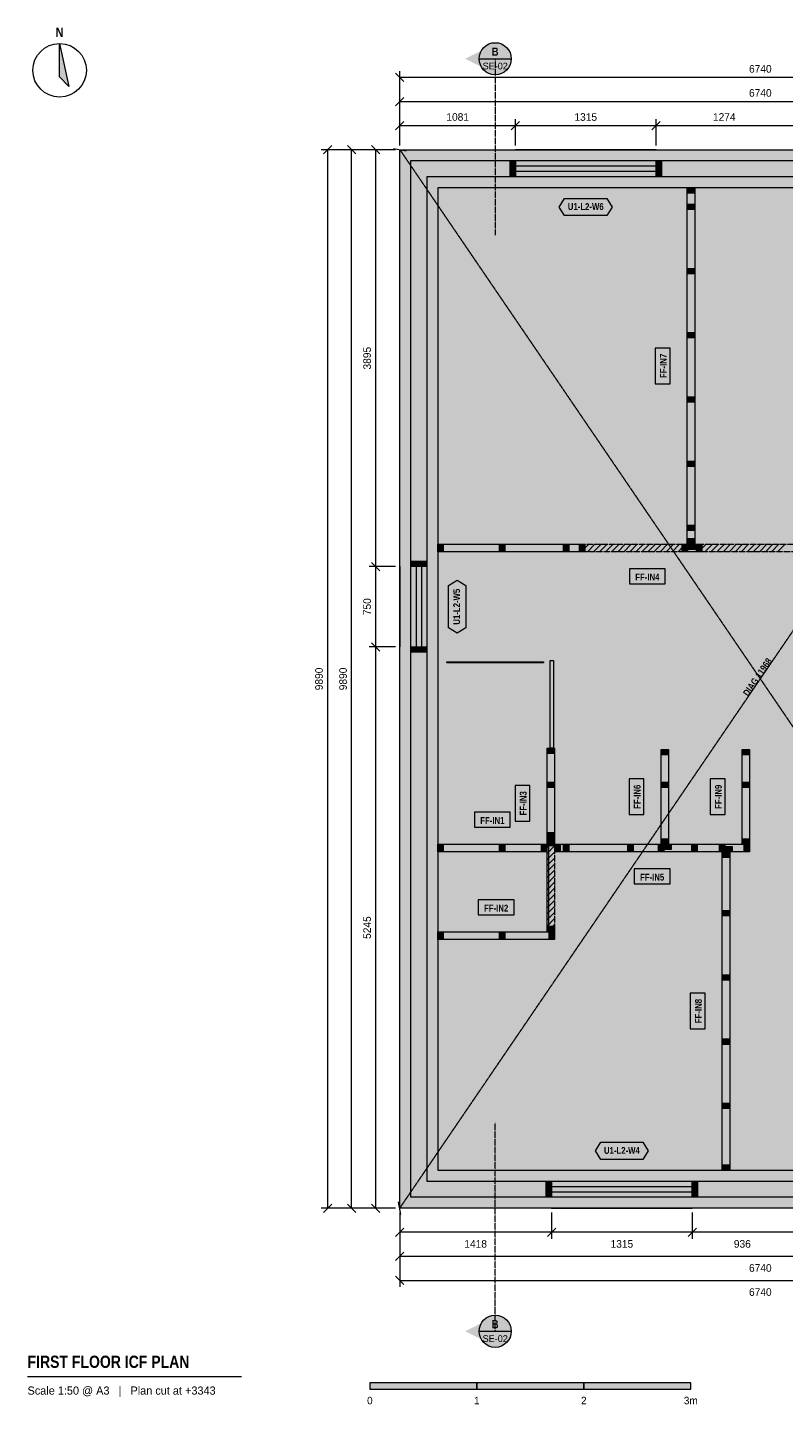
# Model space of a CAD drawing. Header units: millimetres. Extents: x -3480 to 10370, y -1834 to 11182.
# Tile 1 of 2: x -3480 to 3586, y -1834 to 11031. Entities that reach past the tile are written whole.
import ezdxf
from ezdxf.enums import TextEntityAlignment as Align

# ---------------------------------------------------------------- set-up
doc = ezdxf.new("R2010")
doc.units = ezdxf.units.MM
doc.linetypes.add('DASHED', pattern=[1.524, 1.27, -0.254])
for name, color, linetype in [('FILL-C_B2B2B5', 7, 'Continuous'), ('FILL-EPS', 7, 'Continuous'), ('FILL-INK', 7, 'Continuous'), ('FILL-RED', 7, 'Continuous'), ('FILL-TEAL_DK', 7, 'Continuous'), ('FILL-TIMBER', 7, 'Continuous'), ('FILL-WHITE', 7, 'Continuous'), ('LINE-C_85297A', 7, 'Continuous'), ('LINE-C_85297A-DASH', 7, 'DASHED'), ('LINE-INK', 7, 'Continuous'), ('LINE-INK-DASH', 7, 'DASHED'), ('LINE-RED', 7, 'Continuous'), ('LINE-RED-DASH', 7, 'DASHED'), ('LINE-STEEL_GREY', 7, 'Continuous'), ('LINE-STEEL_GREY-DASH', 7, 'DASHED'), ('LINE-TEAL_DK', 7, 'Continuous'), ('LINE-TIMBER_DK', 7, 'Continuous'), ('TEXT-C_85297A', 7, 'Continuous'), ('TEXT-INK', 7, 'Continuous'), ('TEXT-RED', 7, 'Continuous'), ('TEXT-STEEL_GREY', 7, 'Continuous'), ('TEXT-TEAL_DK', 7, 'Continuous')]:
    doc.layers.add(name, color=color, linetype=linetype)
doc.styles.add('OpenSansCondensed-Bold', font='OpenSansCondensed-Bold.ttf')

msp = doc.modelspace()

# ---------------------------------------------------------------- hatches: boundary and pattern name
at = {"layer": 'FILL-C_B2B2B5', "true_color": 0xb2b2b5}
h = msp.add_hatch(color=256, dxfattribs=at)
h.dxf.hatch_style = 1
h.paths.add_polyline_path([(102, 9788), (6638, 9788), (6638, 102), (102, 102)])
h.paths.add_polyline_path([(6486, 254), (6486, 9636), (254, 9636), (254, 254)], flags=0)
at = {"layer": 'FILL-EPS', "true_color": 0xccffff}
h = msp.add_hatch(color=256, dxfattribs=at)
h.dxf.hatch_style = 1
h.paths.add_polyline_path([(0, 9890), (6740, 9890), (6740, 0), (0, 0)])
h.paths.add_polyline_path([(102, 102), (6638, 102), (6638, 9788), (102, 9788)], flags=0)
h = msp.add_hatch(color=256, dxfattribs=at)
h.dxf.hatch_style = 1
h.paths.add_polyline_path([(254, 254), (254, 9636), (6486, 9636), (6486, 254)])
h.paths.add_polyline_path([(6384, 356), (6384, 9534), (356, 9534), (356, 356)], flags=0)
at = {"layer": 'FILL-INK', "true_color": 0x14141a}
h = msp.add_hatch(color=256, dxfattribs=at)
h.dxf.hatch_style = 1
h.paths.add_polyline_path([(-3180, 10882), (-3093, 10482), (-3180, 10570)])
h = msp.add_hatch(color=256, dxfattribs=at)
h.dxf.hatch_style = 1
h.paths.add_polyline_path([(-280, -1692), (720, -1692), (720, -1632), (-280, -1632)])
h = msp.add_hatch(color=256, dxfattribs=at)
h.dxf.hatch_style = 1
h.paths.add_polyline_path([(1720, -1692), (2720, -1692), (2720, -1632), (1720, -1632)])
at = {"layer": 'FILL-RED', "true_color": 0xb81a1f}
h = msp.add_hatch(color=256, dxfattribs=at)
h.dxf.hatch_style = 1
h.paths.add_polyline_path([(612, 10740), (892, 10597), (892, 10882)])
h = msp.add_hatch(color=256, dxfattribs=at)
h.dxf.hatch_style = 1
h.paths.add_polyline_path([(612, -1150), (892, -1292), (892, -1007)])
at = {"layer": 'FILL-TEAL_DK', "true_color": 0x006b5c}
h = msp.add_hatch(color=256, dxfattribs=at)
h.dxf.hatch_style = 1
h.paths.add_polyline_path([(1031, 9788), (1081, 9788), (1081, 9636), (1031, 9636)])
h = msp.add_hatch(color=256, dxfattribs=at)
h.dxf.hatch_style = 1
h.paths.add_polyline_path([(2396, 9788), (2446, 9788), (2446, 9636), (2396, 9636)])
h = msp.add_hatch(color=256, dxfattribs=at)
h.dxf.hatch_style = 1
h.paths.add_polyline_path([(102, 6045), (254, 6045), (254, 5995), (102, 5995)])
h = msp.add_hatch(color=256, dxfattribs=at)
h.dxf.hatch_style = 1
h.paths.add_polyline_path([(102, 5245), (254, 5245), (254, 5195), (102, 5195)])
h = msp.add_hatch(color=256, dxfattribs=at)
h.dxf.hatch_style = 1
h.paths.add_polyline_path([(1369, 102), (1369, 102), (1369, 254), (1369, 254), (1369, 254), (1369, 254), (1418, 254), (1418, 254), (1418, 254), (1418, 254), (1418, 102), (1418, 102), (1418, 102), (1418, 102), (1369, 102), (1369, 102)])
h = msp.add_hatch(color=256, dxfattribs=at)
h.dxf.hatch_style = 1
h.paths.add_polyline_path([(2734, 254), (2784, 254), (2784, 102), (2734, 102)])
at = {"layer": 'FILL-TIMBER', "true_color": 0xeddbb8}
h = msp.add_hatch(color=256, dxfattribs=at)
h.dxf.hatch_style = 1
h.paths.add_polyline_path([(2757, 9534), (2757, 9499), (2757, 9484), (2736, 9484), (2686, 9484), (2686, 9519), (2686, 9534), (2707, 9534)])
h = msp.add_hatch(color=256, dxfattribs=at)
h.dxf.hatch_style = 1
h.paths.add_polyline_path([(2757, 9381), (2757, 9345), (2757, 9331), (2736, 9331), (2686, 9331), (2686, 9366), (2686, 9381), (2707, 9381)])
h = msp.add_hatch(color=256, dxfattribs=at)
h.dxf.hatch_style = 1
h.paths.add_polyline_path([(2757, 8781), (2757, 8745), (2757, 8731), (2736, 8731), (2686, 8731), (2686, 8766), (2686, 8781), (2707, 8781)])
h = msp.add_hatch(color=256, dxfattribs=at)
h.dxf.hatch_style = 1
h.paths.add_polyline_path([(2757, 8181), (2757, 8145), (2757, 8131), (2736, 8131), (2686, 8131), (2686, 8166), (2686, 8181), (2707, 8181)])
h = msp.add_hatch(color=256, dxfattribs=at)
h.dxf.hatch_style = 1
h.paths.add_polyline_path([(2757, 7581), (2757, 7545), (2757, 7531), (2736, 7531), (2686, 7531), (2686, 7566), (2686, 7581), (2707, 7581)])
h = msp.add_hatch(color=256, dxfattribs=at)
h.dxf.hatch_style = 1
h.paths.add_polyline_path([(2757, 6981), (2757, 6945), (2757, 6931), (2736, 6931), (2686, 6931), (2686, 6966), (2686, 6981), (2707, 6981)])
h = msp.add_hatch(color=256, dxfattribs=at)
h.dxf.hatch_style = 1
h.paths.add_polyline_path([(2757, 6381), (2757, 6345), (2757, 6331), (2736, 6331), (2686, 6331), (2686, 6366), (2686, 6381), (2707, 6381)])
h = msp.add_hatch(color=256, dxfattribs=at)
h.dxf.hatch_style = 1
h.paths.add_polyline_path([(406, 6134), (371, 6134), (356, 6134), (356, 6155), (356, 6204), (391, 6204), (406, 6204), (406, 6184)])
h = msp.add_hatch(color=256, dxfattribs=at)
h.dxf.hatch_style = 1
h.paths.add_polyline_path([(981, 6134), (945, 6134), (931, 6134), (931, 6155), (931, 6204), (966, 6204), (981, 6204), (981, 6184)])
h = msp.add_hatch(color=256, dxfattribs=at)
h.dxf.hatch_style = 1
h.paths.add_polyline_path([(1581, 6134), (1545, 6134), (1531, 6134), (1531, 6155), (1531, 6204), (1566, 6204), (1581, 6204), (1581, 6184)])
h = msp.add_hatch(color=256, dxfattribs=at)
h.dxf.hatch_style = 1
h.paths.add_polyline_path([(1730, 6134), (1695, 6134), (1680, 6134), (1680, 6155), (1680, 6204), (1715, 6204), (1730, 6204), (1730, 6184)])
h = msp.add_hatch(color=256, dxfattribs=at)
h.dxf.hatch_style = 1
h.paths.add_polyline_path([(2690, 6134), (2655, 6134), (2640, 6134), (2640, 6155), (2640, 6204), (2675, 6204), (2690, 6204), (2690, 6184)])
h = msp.add_hatch(color=256, dxfattribs=at)
h.dxf.hatch_style = 1
h.paths.add_polyline_path([(2757, 6256), (2757, 6221), (2757, 6206), (2736, 6206), (2686, 6206), (2686, 6242), (2686, 6256), (2707, 6256)])
h = msp.add_hatch(color=256, dxfattribs=at)
h.dxf.hatch_style = 1
h.paths.add_polyline_path([(2760, 6154), (2710, 6154), (2690, 6154), (2690, 6169), (2690, 6204), (2740, 6204), (2760, 6204), (2760, 6190)])
h = msp.add_hatch(color=256, dxfattribs=at)
h.dxf.hatch_style = 1
h.paths.add_polyline_path([(2824, 6134), (2788, 6134), (2774, 6134), (2774, 6155), (2774, 6204), (2809, 6204), (2824, 6204), (2824, 6184)])
h = msp.add_hatch(color=256, dxfattribs=at)
h.dxf.hatch_style = 1
h.paths.add_polyline_path([(1446, 4297), (1446, 4262), (1446, 4248), (1426, 4248), (1376, 4248), (1376, 4283), (1376, 4297), (1396, 4297)])
h = msp.add_hatch(color=256, dxfattribs=at)
h.dxf.hatch_style = 1
h.paths.add_polyline_path([(2512, 4285), (2512, 4250), (2512, 4235), (2492, 4235), (2442, 4235), (2442, 4270), (2442, 4285), (2462, 4285)])
h = msp.add_hatch(color=256, dxfattribs=at)
h.dxf.hatch_style = 1
h.paths.add_polyline_path([(3270, 4285), (3270, 4250), (3270, 4235), (3250, 4235), (3201, 4235), (3201, 4270), (3201, 4285), (3221, 4285)])
h = msp.add_hatch(color=256, dxfattribs=at)
h.dxf.hatch_style = 1
h.paths.add_polyline_path([(1446, 3981), (1446, 3945), (1446, 3931), (1426, 3931), (1376, 3931), (1376, 3966), (1376, 3981), (1396, 3981)])
h = msp.add_hatch(color=256, dxfattribs=at)
h.dxf.hatch_style = 1
h.paths.add_polyline_path([(2512, 3981), (2512, 3945), (2512, 3931), (2492, 3931), (2442, 3931), (2442, 3966), (2442, 3981), (2462, 3981)])
h = msp.add_hatch(color=256, dxfattribs=at)
h.dxf.hatch_style = 1
h.paths.add_polyline_path([(3270, 3981), (3270, 3945), (3270, 3931), (3250, 3931), (3201, 3931), (3201, 3966), (3201, 3981), (3221, 3981)])
h = msp.add_hatch(color=256, dxfattribs=at)
h.dxf.hatch_style = 1
h.paths.add_polyline_path([(1426, 3510), (1426, 3460), (1426, 3440), (1411, 3440), (1376, 3440), (1376, 3489), (1376, 3510), (1391, 3510)])
h = msp.add_hatch(color=256, dxfattribs=at)
h.dxf.hatch_style = 1
h.paths.add_polyline_path([(1446, 3510), (1446, 3460), (1446, 3440), (1431, 3440), (1396, 3440), (1396, 3489), (1396, 3510), (1411, 3510)])
h = msp.add_hatch(color=256, dxfattribs=at)
h.dxf.hatch_style = 1
h.paths.add_polyline_path([(406, 3330), (357, 3330), (356, 3330), (356, 3331), (356, 3401), (405, 3401), (406, 3401), (406, 3400)])
h = msp.add_hatch(color=256, dxfattribs=at)
h.dxf.hatch_style = 1
h.paths.add_polyline_path([(981, 3330), (931, 3330), (931, 3330), (931, 3331), (931, 3401), (980, 3401), (981, 3401), (981, 3400)])
h = msp.add_hatch(color=256, dxfattribs=at)
h.dxf.hatch_style = 1
h.paths.add_polyline_path([(1374, 3330), (1325, 3330), (1324, 3330), (1324, 3331), (1324, 3401), (1373, 3401), (1374, 3401), (1374, 3400)])
h = msp.add_hatch(color=256, dxfattribs=at)
h.dxf.hatch_style = 1
h.paths.add_polyline_path([(1446, 3440), (1446, 3404), (1446, 3390), (1426, 3390), (1376, 3390), (1376, 3425), (1376, 3440), (1396, 3440)])
h = msp.add_hatch(color=256, dxfattribs=at)
h.dxf.hatch_style = 1
h.paths.add_polyline_path([(1498, 3330), (1463, 3330), (1448, 3330), (1448, 3351), (1448, 3401), (1483, 3401), (1498, 3401), (1498, 3380)])
h = msp.add_hatch(color=256, dxfattribs=at)
h.dxf.hatch_style = 1
h.paths.add_polyline_path([(1581, 3330), (1545, 3330), (1531, 3330), (1531, 3351), (1531, 3401), (1566, 3401), (1581, 3401), (1581, 3380)])
h = msp.add_hatch(color=256, dxfattribs=at)
h.dxf.hatch_style = 1
h.paths.add_polyline_path([(2181, 3330), (2145, 3330), (2131, 3330), (2131, 3351), (2131, 3401), (2166, 3401), (2181, 3401), (2181, 3380)])
h = msp.add_hatch(color=256, dxfattribs=at)
h.dxf.hatch_style = 1
h.paths.add_polyline_path([(2467, 3330), (2432, 3330), (2417, 3330), (2417, 3351), (2417, 3401), (2452, 3401), (2467, 3401), (2467, 3380)])
h = msp.add_hatch(color=256, dxfattribs=at)
h.dxf.hatch_style = 1
h.paths.add_polyline_path([(2512, 3452), (2512, 3417), (2512, 3402), (2492, 3402), (2442, 3402), (2442, 3438), (2442, 3452), (2462, 3452)])
h = msp.add_hatch(color=256, dxfattribs=at)
h.dxf.hatch_style = 1
h.paths.add_polyline_path([(2537, 3351), (2487, 3351), (2467, 3351), (2467, 3365), (2467, 3401), (2517, 3401), (2537, 3401), (2537, 3386)])
h = msp.add_hatch(color=256, dxfattribs=at)
h.dxf.hatch_style = 1
h.paths.add_polyline_path([(2781, 3330), (2745, 3330), (2731, 3330), (2731, 3351), (2731, 3401), (2766, 3401), (2781, 3401), (2781, 3380)])
h = msp.add_hatch(color=256, dxfattribs=at)
h.dxf.hatch_style = 1
h.paths.add_polyline_path([(3038, 3330), (3003, 3330), (2988, 3330), (2988, 3351), (2988, 3401), (3024, 3401), (3038, 3401), (3038, 3380)])
h = msp.add_hatch(color=256, dxfattribs=at)
h.dxf.hatch_style = 1
h.paths.add_polyline_path([(3108, 3330), (3059, 3330), (3038, 3330), (3038, 3345), (3038, 3380), (3088, 3380), (3108, 3380), (3108, 3366)])
h = msp.add_hatch(color=256, dxfattribs=at)
h.dxf.hatch_style = 1
h.paths.add_polyline_path([(3270, 3452), (3270, 3417), (3270, 3402), (3250, 3402), (3201, 3402), (3201, 3438), (3201, 3452), (3221, 3452)])
h = msp.add_hatch(color=256, dxfattribs=at)
h.dxf.hatch_style = 1
h.paths.add_polyline_path([(3270, 3330), (3235, 3330), (3220, 3330), (3220, 3351), (3220, 3401), (3256, 3401), (3270, 3401), (3270, 3380)])
h = msp.add_hatch(color=256, dxfattribs=at)
h.dxf.hatch_style = 1
h.paths.add_polyline_path([(3084, 3328), (3084, 3293), (3084, 3278), (3063, 3278), (3014, 3278), (3014, 3314), (3014, 3328), (3034, 3328)])
h = msp.add_hatch(color=256, dxfattribs=at)
h.dxf.hatch_style = 1
h.paths.add_polyline_path([(3084, 2781), (3084, 2745), (3084, 2731), (3063, 2731), (3014, 2731), (3014, 2766), (3014, 2781), (3034, 2781)])
h = msp.add_hatch(color=256, dxfattribs=at)
h.dxf.hatch_style = 1
h.paths.add_polyline_path([(406, 2511), (371, 2511), (356, 2511), (356, 2532), (356, 2581), (391, 2581), (406, 2581), (406, 2561)])
h = msp.add_hatch(color=256, dxfattribs=at)
h.dxf.hatch_style = 1
h.paths.add_polyline_path([(981, 2511), (945, 2511), (931, 2511), (931, 2532), (931, 2581), (966, 2581), (981, 2581), (981, 2561)])
h = msp.add_hatch(color=256, dxfattribs=at)
h.dxf.hatch_style = 1
h.paths.add_polyline_path([(1446, 2632), (1446, 2598), (1446, 2584), (1426, 2584), (1376, 2584), (1376, 2617), (1376, 2632), (1396, 2632)])
h = msp.add_hatch(color=256, dxfattribs=at)
h.dxf.hatch_style = 1
h.paths.add_polyline_path([(1446, 2511), (1411, 2511), (1396, 2511), (1396, 2532), (1396, 2581), (1431, 2581), (1446, 2581), (1446, 2561)])
h = msp.add_hatch(color=256, dxfattribs=at)
h.dxf.hatch_style = 1
h.paths.add_polyline_path([(3084, 2181), (3084, 2145), (3084, 2131), (3063, 2131), (3014, 2131), (3014, 2166), (3014, 2181), (3034, 2181)])
h = msp.add_hatch(color=256, dxfattribs=at)
h.dxf.hatch_style = 1
h.paths.add_polyline_path([(3084, 1581), (3084, 1545), (3084, 1531), (3063, 1531), (3014, 1531), (3014, 1566), (3014, 1581), (3034, 1581)])
h = msp.add_hatch(color=256, dxfattribs=at)
h.dxf.hatch_style = 1
h.paths.add_polyline_path([(3084, 981), (3084, 945), (3084, 931), (3063, 931), (3014, 931), (3014, 966), (3014, 981), (3034, 981)])
h = msp.add_hatch(color=256, dxfattribs=at)
h.dxf.hatch_style = 1
h.paths.add_polyline_path([(3084, 406), (3084, 371), (3084, 356), (3063, 356), (3014, 356), (3014, 391), (3014, 406), (3034, 406)])
at = {"layer": 'FILL-WHITE', "true_color": 0xffffff}
h = msp.add_hatch(color=256, dxfattribs=at)
h.dxf.hatch_style = 1
h.paths.add_polyline_path([(1042, 10740), (1037, 10779), (1022, 10815), (998, 10846), (967, 10870), (931, 10885), (892, 10890), (853, 10885), (817, 10870), (786, 10846), (762, 10815), (747, 10779), (742, 10740), (747, 10701), (762, 10665), (786, 10634), (817, 10610), (853, 10595), (892, 10590), (931, 10595), (967, 10610), (998, 10634), (1022, 10665), (1037, 10701)])
at = {"layer": 'FILL-WHITE', "true_color": 0xfaf5e8}
h = msp.add_hatch(color=256, dxfattribs=at)
h.dxf.hatch_style = 1
h.paths.add_polyline_path([(2736, 6206), (2686, 6206), (2686, 6242), (2686, 6256), (2686, 6331), (2686, 6366), (2686, 6381), (2686, 6931), (2686, 6966), (2686, 6981), (2686, 7531), (2686, 7566), (2686, 7581), (2686, 8131), (2686, 8166), (2686, 8181), (2686, 8731), (2686, 8766), (2686, 8781), (2686, 9331), (2686, 9366), (2686, 9381), (2686, 9484), (2686, 9519), (2686, 9534), (2707, 9534), (2757, 9534), (2757, 9499), (2757, 9484), (2757, 9381), (2757, 9345), (2757, 9331), (2757, 8781), (2757, 8745), (2757, 8731), (2757, 8181), (2757, 8145), (2757, 8131), (2757, 7581), (2757, 7545), (2757, 7531), (2757, 6981), (2757, 6945), (2757, 6931), (2757, 6381), (2757, 6345), (2757, 6331), (2757, 6256), (2757, 6221), (2757, 6206)])
at = {"layer": 'FILL-WHITE', "true_color": 0xffffff}
h = msp.add_hatch(color=256, dxfattribs=at)
h.dxf.hatch_style = 1
h.paths.add_polyline_path([(1491, 9354), (1541, 9434), (1936, 9434), (1986, 9354), (1936, 9274), (1541, 9274)])
h = msp.add_hatch(color=256, dxfattribs=at)
h.dxf.hatch_style = 1
h.paths.add_polyline_path([(2526, 7703), (2526, 8037), (2387, 8037), (2387, 7703)])
at = {"layer": 'FILL-WHITE', "true_color": 0xfaf5e8}
h = msp.add_hatch(color=256, dxfattribs=at)
h.dxf.hatch_style = 1
h.paths.add_polyline_path([(356, 6134), (356, 6155), (356, 6204), (356, 6204), (391, 6204), (406, 6204), (931, 6204), (966, 6204), (981, 6204), (1531, 6204), (1566, 6204), (1581, 6204), (1680, 6204), (1715, 6204), (1730, 6204), (1730, 6204), (1730, 6184), (1730, 6134), (1730, 6134), (1695, 6134), (1680, 6134), (1581, 6134), (1545, 6134), (1531, 6134), (981, 6134), (945, 6134), (931, 6134), (406, 6134), (371, 6134), (356, 6134)])
at = {"layer": 'FILL-WHITE', "true_color": 0xffffff}
h = msp.add_hatch(color=256, dxfattribs=at)
h.dxf.hatch_style = 1
h.paths.add_polyline_path([(1730, 6134), (1730, 6204), (2640, 6204), (2640, 6134)])
at = {"layer": 'FILL-WHITE', "true_color": 0xfaf5e8}
h = msp.add_hatch(color=256, dxfattribs=at)
h.dxf.hatch_style = 1
h.paths.add_polyline_path([(2640, 6204), (2675, 6204), (2690, 6204), (2740, 6204), (2760, 6204), (2774, 6204), (2809, 6204), (2824, 6204), (2824, 6184), (2824, 6134), (2788, 6134), (2774, 6134), (2690, 6134), (2655, 6134), (2640, 6134), (2640, 6155)])
at = {"layer": 'FILL-WHITE', "true_color": 0xffffff}
h = msp.add_hatch(color=256, dxfattribs=at)
h.dxf.hatch_style = 1
h.paths.add_polyline_path([(2824, 6134), (2824, 6204), (3742, 6204), (3742, 6134)])
h = msp.add_hatch(color=256, dxfattribs=at)
h.dxf.hatch_style = 1
h.paths.add_polyline_path([(2147, 5835), (2481, 5835), (2481, 5974), (2147, 5974)])
h = msp.add_hatch(color=256, dxfattribs=at)
h.dxf.hatch_style = 1
h.paths.add_polyline_path([(536, 5373), (456, 5423), (456, 5817), (536, 5867), (616, 5817), (616, 5423)])
h = msp.add_hatch(color=256, dxfattribs=at)
h.dxf.hatch_style = 1
h.paths.add_polyline_path([(3253, 4667), (3586, 5155), (3439, 5255), (3106, 4768)])
h = msp.add_hatch(color=256, dxfattribs=at)
h.dxf.hatch_style = 1
h.paths.add_polyline_path([(441, 5104), (441, 5104), (1344, 5104), (1344, 5095), (1344, 5095), (441, 5095)])
h = msp.add_hatch(color=256, dxfattribs=at)
h.dxf.hatch_style = 1
h.paths.add_polyline_path([(1406, 5116), (1438, 5116), (1438, 4297), (1406, 4297)])
at = {"layer": 'FILL-WHITE', "true_color": 0xfaf5e8}
h = msp.add_hatch(color=256, dxfattribs=at)
h.dxf.hatch_style = 1
h.paths.add_polyline_path([(1426, 3390), (1376, 3390), (1376, 3390), (1376, 3425), (1376, 3440), (1376, 3489), (1376, 3510), (1376, 3931), (1376, 3966), (1376, 3981), (1376, 4248), (1376, 4283), (1376, 4297), (1376, 4297), (1396, 4297), (1446, 4297), (1446, 4297), (1446, 4262), (1446, 4248), (1446, 3981), (1446, 3945), (1446, 3931), (1446, 3510), (1446, 3460), (1446, 3440), (1446, 3404), (1446, 3390), (1446, 3390)])
h = msp.add_hatch(color=256, dxfattribs=at)
h.dxf.hatch_style = 1
h.paths.add_polyline_path([(2512, 3402), (2512, 3402), (2512, 3402), (2512, 3402), (2492, 3402), (2442, 3402), (2442, 3402), (2442, 3402), (2442, 3402), (2442, 3438), (2442, 3452), (2442, 3931), (2442, 3966), (2442, 3981), (2442, 4235), (2442, 4270), (2442, 4285), (2442, 4285), (2442, 4285), (2462, 4285), (2512, 4285), (2512, 4285), (2512, 4285), (2512, 4250), (2512, 4235), (2512, 3981), (2512, 3945), (2512, 3931), (2512, 3452), (2512, 3417)])
h = msp.add_hatch(color=256, dxfattribs=at)
h.dxf.hatch_style = 1
h.paths.add_polyline_path([(3270, 3402), (3270, 3402), (3270, 3402), (3270, 3402), (3250, 3402), (3201, 3402), (3201, 3402), (3201, 3402), (3201, 3402), (3201, 3438), (3201, 3452), (3201, 3931), (3201, 3966), (3201, 3981), (3201, 4235), (3201, 4270), (3201, 4285), (3201, 4285), (3201, 4285), (3221, 4285), (3270, 4285), (3270, 4285), (3270, 4285), (3270, 4250), (3270, 4235), (3270, 3981), (3270, 3945), (3270, 3931), (3270, 3452), (3270, 3417)])
at = {"layer": 'FILL-WHITE', "true_color": 0xffffff}
h = msp.add_hatch(color=256, dxfattribs=at)
h.dxf.hatch_style = 1
h.paths.add_polyline_path([(2281, 3677), (2281, 4011), (2143, 4011), (2143, 3677)])
h = msp.add_hatch(color=256, dxfattribs=at)
h.dxf.hatch_style = 1
h.paths.add_polyline_path([(3040, 3677), (3040, 4011), (2901, 4011), (2901, 3677)])
h = msp.add_hatch(color=256, dxfattribs=at)
h.dxf.hatch_style = 1
h.paths.add_polyline_path([(1215, 3616), (1215, 3950), (1077, 3950), (1077, 3616)])
h = msp.add_hatch(color=256, dxfattribs=at)
h.dxf.hatch_style = 1
h.paths.add_polyline_path([(698, 3561), (1032, 3561), (1032, 3700), (698, 3700)])
at = {"layer": 'FILL-WHITE', "true_color": 0xfaf5e8}
h = msp.add_hatch(color=256, dxfattribs=at)
h.dxf.hatch_style = 1
h.paths.add_polyline_path([(356, 3330), (356, 3330), (356, 3331), (356, 3401), (356, 3401), (405, 3401), (406, 3401), (931, 3401), (980, 3401), (981, 3401), (1324, 3401), (1373, 3401), (1374, 3401), (1374, 3401), (1374, 3400), (1374, 3330), (1374, 3330), (1325, 3330), (1324, 3330), (981, 3330), (931, 3330), (931, 3330), (406, 3330), (357, 3330)])
at = {"layer": 'FILL-WHITE', "true_color": 0xffffff}
h = msp.add_hatch(color=256, dxfattribs=at)
h.dxf.hatch_style = 1
h.paths.add_polyline_path([(1376, 3412), (1391, 3412), (1391, 2581), (1391, 2581), (1376, 2581), (1376, 3412)])
h = msp.add_hatch(color=256, dxfattribs=at)
h.dxf.hatch_style = 1
h.paths.add_polyline_path([(1376, 2632), (1376, 3390), (1446, 3390), (1446, 2632)])
at = {"layer": 'FILL-WHITE', "true_color": 0xfaf5e8}
h = msp.add_hatch(color=256, dxfattribs=at)
h.dxf.hatch_style = 1
h.paths.add_polyline_path([(3003, 3330), (2988, 3330), (2781, 3330), (2745, 3330), (2731, 3330), (2467, 3330), (2432, 3330), (2417, 3330), (2181, 3330), (2145, 3330), (2131, 3330), (1581, 3330), (1545, 3330), (1531, 3330), (1498, 3330), (1463, 3330), (1448, 3330), (1448, 3351), (1448, 3401), (1483, 3401), (1498, 3401), (1531, 3401), (1566, 3401), (1581, 3401), (2131, 3401), (2166, 3401), (2181, 3401), (2417, 3401), (2452, 3401), (2467, 3401), (2517, 3401), (2537, 3401), (2731, 3401), (2766, 3401), (2781, 3401), (2988, 3401), (3024, 3401), (3038, 3401), (3220, 3401), (3256, 3401), (3270, 3401), (3270, 3380), (3270, 3330), (3235, 3330), (3220, 3330), (3108, 3330), (3059, 3330), (3038, 3330)])
h = msp.add_hatch(color=256, dxfattribs=at)
h.dxf.hatch_style = 1
h.paths.add_polyline_path([(3084, 356), (3084, 356), (3063, 356), (3014, 356), (3014, 356), (3014, 391), (3014, 406), (3014, 931), (3014, 966), (3014, 981), (3014, 1531), (3014, 1566), (3014, 1581), (3014, 2131), (3014, 2166), (3014, 2181), (3014, 2731), (3014, 2766), (3014, 2781), (3014, 3278), (3014, 3314), (3014, 3328), (3014, 3328), (3034, 3328), (3084, 3328), (3084, 3328), (3084, 3293), (3084, 3278), (3084, 2781), (3084, 2745), (3084, 2731), (3084, 2181), (3084, 2145), (3084, 2131), (3084, 1581), (3084, 1545), (3084, 1531), (3084, 981), (3084, 945), (3084, 931), (3084, 406), (3084, 371)])
at = {"layer": 'FILL-WHITE', "true_color": 0xffffff}
h = msp.add_hatch(color=256, dxfattribs=at)
h.dxf.hatch_style = 1
h.paths.add_polyline_path([(2192, 3031), (2526, 3031), (2526, 3170), (2192, 3170)])
h = msp.add_hatch(color=256, dxfattribs=at)
h.dxf.hatch_style = 1
h.paths.add_polyline_path([(734, 2742), (1068, 2742), (1068, 2881), (734, 2881)])
at = {"layer": 'FILL-WHITE', "true_color": 0xfaf5e8}
h = msp.add_hatch(color=256, dxfattribs=at)
h.dxf.hatch_style = 1
h.paths.add_polyline_path([(356, 2511), (356, 2511), (356, 2532), (356, 2581), (356, 2581), (391, 2581), (406, 2581), (931, 2581), (966, 2581), (981, 2581), (1396, 2581), (1431, 2581), (1446, 2581), (1446, 2581), (1446, 2561), (1446, 2511), (1446, 2511), (1411, 2511), (1396, 2511), (981, 2511), (945, 2511), (931, 2511), (406, 2511), (371, 2511)])
h = msp.add_hatch(color=256, dxfattribs=at)
h.dxf.hatch_style = 1
h.paths.add_polyline_path([(1396, 2632), (1446, 2632), (1446, 2598), (1446, 2584), (1426, 2584), (1376, 2584), (1376, 2617), (1376, 2632)])
at = {"layer": 'FILL-WHITE', "true_color": 0xffffff}
h = msp.add_hatch(color=256, dxfattribs=at)
h.dxf.hatch_style = 1
h.paths.add_polyline_path([(2853, 1675), (2853, 2009), (2714, 2009), (2714, 1675)])
h = msp.add_hatch(color=256, dxfattribs=at)
h.dxf.hatch_style = 1
h.paths.add_polyline_path([(1829, 536), (1879, 616), (2273, 616), (2323, 536), (2273, 456), (1879, 456)])
h = msp.add_hatch(color=256, dxfattribs=at)
h.dxf.hatch_style = 1
h.paths.add_polyline_path([(1042, -1150), (1037, -1111), (1022, -1075), (998, -1044), (967, -1020), (931, -1005), (892, -1000), (853, -1005), (817, -1020), (786, -1044), (762, -1075), (747, -1111), (742, -1150), (747, -1189), (762, -1225), (786, -1256), (817, -1280), (853, -1295), (892, -1300), (931, -1295), (967, -1280), (998, -1256), (1022, -1225), (1037, -1189)])
h = msp.add_hatch(color=256, dxfattribs=at)
h.dxf.hatch_style = 1
h.paths.add_polyline_path([(720, -1692), (1720, -1692), (1720, -1632), (720, -1632)])

# ---------------------------------------------------------------- linework, layer by layer
at = {"layer": 'LINE-C_85297A', "lineweight": 5}
for p, q in [((-59, 9901), (59, 9879)), ((11, -59), (-11, 59))]:
    msp.add_line(p, q, dxfattribs=at)
at = {"layer": 'LINE-C_85297A-DASH', "lineweight": 5}
for p, q in [((0, 0), (6740, 9890)), ((0, 9890), (6740, 0))]:
    msp.add_line(p, q, dxfattribs=at)
at = {"layer": 'LINE-INK', "lineweight": 5}
for p, q in [((39, 10526), (-39, 10604)), ((0, 9930), (0, 10625)), ((6740, 10565), (0, 10565)), ((-39, 10301), (39, 10379)), ((0, 9930), (0, 10400)), ((0, 10340), (6740, 10340)), ((0, 9930), (0, 10175)), ((1081, 9930), (1081, 10175)), ((2396, 9930), (2396, 10175)), ((-39, 10076), (39, 10154)), ((0, 10115), (6740, 10115)), ((1042, 10076), (1120, 10154)), ((2357, 10076), (2435, 10154)), ((-636, 9929), (-714, 9851)), ((-411, 9851), (-489, 9929)), ((-186, 9851), (-264, 9929)), ((-40, 9890), (-735, 9890)), ((-675, 9890), (-675, 0)), ((-40, 9890), (-510, 9890)), ((-450, 0), (-450, 9890)), ((-40, 9890), (-285, 9890)), ((-225, 0), (-225, 9890)), ((2396, 9890), (1081, 9890)), ((2396, 9737), (1081, 9737)), ((2396, 9687), (1081, 9687)), ((2396, 9534), (1081, 9534)), ((-40, 5995), (-285, 5995)), ((-186, 5956), (-264, 6034)), ((0, 5995), (0, 5245)), ((153, 5995), (153, 5245)), ((203, 5995), (203, 5245)), ((356, 5995), (356, 5245)), ((-186, 5206), (-264, 5284)), ((-40, 5245), (-285, 5245)), ((1418, 356), (2734, 356)), ((1418, 203), (2734, 203)), ((1418, 153), (2734, 153)), ((-636, 39), (-714, -39)), ((-411, -39), (-489, 39)), ((-186, -39), (-264, 39)), ((-40, 0), (-735, 0)), ((-40, 0), (-510, 0)), ((-40, 0), (-285, 0)), ((0, -40), (0, -285)), ((0, -40), (0, -510)), ((0, -40), (0, -735)), ((1418, 0), (2734, 0)), ((1418, -40), (1418, -285)), ((2734, -40), (2734, -285)), ((39, -186), (-39, -264)), ((6740, -225), (0, -225)), ((1457, -186), (1380, -264)), ((2772, -186), (2695, -264)), ((39, -411), (-39, -489)), ((6740, -450), (0, -450)), ((-39, -636), (39, -714)), ((0, -675), (6740, -675)), ((-3480, -1572), (-1480, -1572))]:
    msp.add_line(p, q, dxfattribs=at)
for points in [[(-3180, 10882), (-3093, 10482), (-3180, 10570)], [(0, 0), (0, 9890), (6740, 9890), (6740, 0)], [(356, 356), (6384, 356), (6384, 9534), (356, 9534)], [(2736, 6206), (2686, 6206), (2686, 6242), (2686, 6256), (2686, 6331), (2686, 6366), (2686, 6381), (2686, 6931), (2686, 6966), (2686, 6981), (2686, 7531), (2686, 7566), (2686, 7581), (2686, 8131), (2686, 8166), (2686, 8181), (2686, 8731), (2686, 8766), (2686, 8781), (2686, 9331), (2686, 9366), (2686, 9381), (2686, 9484), (2686, 9519), (2686, 9534), (2707, 9534), (2757, 9534), (2757, 9499), (2757, 9484), (2757, 9381), (2757, 9345), (2757, 9331), (2757, 8781), (2757, 8745), (2757, 8731), (2757, 8181), (2757, 8145), (2757, 8131), (2757, 7581), (2757, 7545), (2757, 7531), (2757, 6981), (2757, 6945), (2757, 6931), (2757, 6381), (2757, 6345), (2757, 6331), (2757, 6256), (2757, 6221), (2757, 6206)], [(2526, 7703), (2526, 8037), (2387, 8037), (2387, 7703)], [(356, 6134), (356, 6155), (356, 6204), (356, 6204), (391, 6204), (406, 6204), (931, 6204), (966, 6204), (981, 6204), (1531, 6204), (1566, 6204), (1581, 6204), (1680, 6204), (1715, 6204), (1730, 6204), (1730, 6204), (1730, 6184), (1730, 6134), (1730, 6134), (1695, 6134), (1680, 6134), (1581, 6134), (1545, 6134), (1531, 6134), (981, 6134), (945, 6134), (931, 6134), (406, 6134), (371, 6134), (356, 6134)], [(2640, 6204), (2675, 6204), (2690, 6204), (2740, 6204), (2760, 6204), (2774, 6204), (2809, 6204), (2824, 6204), (2824, 6184), (2824, 6134), (2788, 6134), (2774, 6134), (2690, 6134), (2655, 6134), (2640, 6134), (2640, 6155)], [(2147, 5835), (2481, 5835), (2481, 5974), (2147, 5974)], [(441, 5104), (441, 5104), (1344, 5104), (1344, 5095), (1344, 5095), (441, 5095)], [(1406, 5116), (1438, 5116), (1438, 4297), (1406, 4297)], [(1426, 3390), (1376, 3390), (1376, 3390), (1376, 3425), (1376, 3440), (1376, 3489), (1376, 3510), (1376, 3931), (1376, 3966), (1376, 3981), (1376, 4248), (1376, 4283), (1376, 4297), (1376, 4297), (1396, 4297), (1446, 4297), (1446, 4297), (1446, 4262), (1446, 4248), (1446, 3981), (1446, 3945), (1446, 3931), (1446, 3510), (1446, 3460), (1446, 3440), (1446, 3404), (1446, 3390), (1446, 3390)], [(2512, 3402), (2512, 3402), (2512, 3402), (2512, 3402), (2492, 3402), (2442, 3402), (2442, 3402), (2442, 3402), (2442, 3402), (2442, 3438), (2442, 3452), (2442, 3931), (2442, 3966), (2442, 3981), (2442, 4235), (2442, 4270), (2442, 4285), (2442, 4285), (2442, 4285), (2462, 4285), (2512, 4285), (2512, 4285), (2512, 4285), (2512, 4250), (2512, 4235), (2512, 3981), (2512, 3945), (2512, 3931), (2512, 3452), (2512, 3417)], [(3270, 3402), (3270, 3402), (3270, 3402), (3270, 3402), (3250, 3402), (3201, 3402), (3201, 3402), (3201, 3402), (3201, 3402), (3201, 3438), (3201, 3452), (3201, 3931), (3201, 3966), (3201, 3981), (3201, 4235), (3201, 4270), (3201, 4285), (3201, 4285), (3201, 4285), (3221, 4285), (3270, 4285), (3270, 4285), (3270, 4285), (3270, 4250), (3270, 4235), (3270, 3981), (3270, 3945), (3270, 3931), (3270, 3452), (3270, 3417)], [(2281, 3677), (2281, 4011), (2143, 4011), (2143, 3677)], [(3040, 3677), (3040, 4011), (2901, 4011), (2901, 3677)], [(1215, 3616), (1215, 3950), (1077, 3950), (1077, 3616)], [(698, 3561), (1032, 3561), (1032, 3700), (698, 3700)], [(356, 3330), (356, 3330), (356, 3331), (356, 3401), (356, 3401), (405, 3401), (406, 3401), (931, 3401), (980, 3401), (981, 3401), (1324, 3401), (1373, 3401), (1374, 3401), (1374, 3401), (1374, 3400), (1374, 3330), (1374, 3330), (1325, 3330), (1324, 3330), (981, 3330), (931, 3330), (931, 3330), (406, 3330), (357, 3330)], [(1376, 3412), (1391, 3412), (1391, 2581), (1391, 2581), (1376, 2581), (1376, 3412)], [(3003, 3330), (2988, 3330), (2781, 3330), (2745, 3330), (2731, 3330), (2467, 3330), (2432, 3330), (2417, 3330), (2181, 3330), (2145, 3330), (2131, 3330), (1581, 3330), (1545, 3330), (1531, 3330), (1498, 3330), (1463, 3330), (1448, 3330), (1448, 3351), (1448, 3401), (1483, 3401), (1498, 3401), (1531, 3401), (1566, 3401), (1581, 3401), (2131, 3401), (2166, 3401), (2181, 3401), (2417, 3401), (2452, 3401), (2467, 3401), (2517, 3401), (2537, 3401), (2731, 3401), (2766, 3401), (2781, 3401), (2988, 3401), (3024, 3401), (3038, 3401), (3220, 3401), (3256, 3401), (3270, 3401), (3270, 3380), (3270, 3330), (3235, 3330), (3220, 3330), (3108, 3330), (3059, 3330), (3038, 3330)], [(3084, 356), (3084, 356), (3063, 356), (3014, 356), (3014, 356), (3014, 391), (3014, 406), (3014, 931), (3014, 966), (3014, 981), (3014, 1531), (3014, 1566), (3014, 1581), (3014, 2131), (3014, 2166), (3014, 2181), (3014, 2731), (3014, 2766), (3014, 2781), (3014, 3278), (3014, 3314), (3014, 3328), (3014, 3328), (3034, 3328), (3084, 3328), (3084, 3328), (3084, 3293), (3084, 3278), (3084, 2781), (3084, 2745), (3084, 2731), (3084, 2181), (3084, 2145), (3084, 2131), (3084, 1581), (3084, 1545), (3084, 1531), (3084, 981), (3084, 945), (3084, 931), (3084, 406), (3084, 371)], [(2192, 3031), (2526, 3031), (2526, 3170), (2192, 3170)], [(734, 2742), (1068, 2742), (1068, 2881), (734, 2881)], [(356, 2511), (356, 2511), (356, 2532), (356, 2581), (356, 2581), (391, 2581), (406, 2581), (931, 2581), (966, 2581), (981, 2581), (1396, 2581), (1431, 2581), (1446, 2581), (1446, 2581), (1446, 2561), (1446, 2511), (1446, 2511), (1411, 2511), (1396, 2511), (981, 2511), (945, 2511), (931, 2511), (406, 2511), (371, 2511)], [(1396, 2632), (1446, 2632), (1446, 2598), (1446, 2584), (1426, 2584), (1376, 2584), (1376, 2617), (1376, 2632)], [(2853, 1675), (2853, 2009), (2714, 2009), (2714, 1675)], [(-280, -1692), (720, -1692), (720, -1632), (-280, -1632)], [(720, -1692), (1720, -1692), (1720, -1632), (720, -1632)], [(1720, -1692), (2720, -1692), (2720, -1632), (1720, -1632)]]:
    msp.add_lwpolyline(points, close=True, dxfattribs=at)
msp.add_circle((-3180, 10632), 250, dxfattribs=at)
at = {"layer": 'LINE-INK-DASH', "lineweight": 5}
for points in [[(1730, 6134), (1730, 6204), (2640, 6204), (2640, 6134)], [(2824, 6134), (2824, 6204), (3742, 6204), (3742, 6134)], [(1376, 2632), (1376, 3390), (1446, 3390), (1446, 2632)]]:
    msp.add_lwpolyline(points, close=True, dxfattribs=at)
at = {"layer": 'LINE-RED', "lineweight": 5}
for p, q in [((742, 10740), (1042, 10740)), ((742, -1150), (1042, -1150))]:
    msp.add_line(p, q, dxfattribs=at)
for centre in [(892, 10740), (892, -1150)]:
    msp.add_circle(centre, 150, dxfattribs=at)
at = {"layer": 'LINE-RED-DASH', "lineweight": 5}
for p, q in [((892, 10740), (892, 9090)), ((892, -1150), (892, 800))]:
    msp.add_line(p, q, dxfattribs=at)
at = {"layer": 'LINE-STEEL_GREY', "lineweight": 5}
for points in [[(102, 9788), (6638, 9788), (6638, 102), (102, 102)], [(6486, 254), (6486, 9636), (254, 9636), (254, 254)]]:
    msp.add_lwpolyline(points, close=True, dxfattribs=at)
at = {"layer": 'LINE-STEEL_GREY-DASH', "lineweight": 5}
for points in [[(0, 9890), (6740, 9890), (6740, 0), (0, 0)], [(6384, 9534), (356, 9534), (356, 356), (6384, 356)]]:
    msp.add_lwpolyline(points, close=True, dxfattribs=at)
at = {"layer": 'LINE-TEAL_DK', "lineweight": 5}
for points in [[(1031, 9788), (1081, 9788), (1081, 9636), (1031, 9636)], [(2396, 9788), (2446, 9788), (2446, 9636), (2396, 9636)], [(1491, 9354), (1541, 9434), (1936, 9434), (1986, 9354), (1936, 9274), (1541, 9274)], [(102, 6045), (254, 6045), (254, 5995), (102, 5995)], [(536, 5373), (456, 5423), (456, 5817), (536, 5867), (616, 5817), (616, 5423)], [(102, 5245), (254, 5245), (254, 5195), (102, 5195)], [(1829, 536), (1879, 616), (2273, 616), (2323, 536), (2273, 456), (1879, 456)], [(1369, 102), (1369, 102), (1369, 254), (1369, 254), (1369, 254), (1369, 254), (1418, 254), (1418, 254), (1418, 254), (1418, 254), (1418, 102), (1418, 102), (1418, 102), (1418, 102), (1369, 102), (1369, 102)], [(2734, 254), (2784, 254), (2784, 102), (2734, 102)]]:
    msp.add_lwpolyline(points, close=True, dxfattribs=at)
at = {"layer": 'LINE-TIMBER_DK', "lineweight": 5}
for p, q in [((1730, 6167), (1767, 6204)), ((1754, 6134), (1824, 6204)), ((1811, 6134), (1881, 6204)), ((1867, 6134), (1937, 6204)), ((1924, 6134), (1994, 6204)), ((1980, 6134), (2050, 6204)), ((2037, 6134), (2107, 6204)), ((2093, 6134), (2163, 6204)), ((2150, 6134), (2220, 6204)), ((2207, 6134), (2277, 6204)), ((2263, 6134), (2333, 6204)), ((2320, 6134), (2390, 6204)), ((2376, 6134), (2446, 6204)), ((2433, 6134), (2503, 6204)), ((2489, 6134), (2559, 6204)), ((2546, 6134), (2616, 6204)), ((2824, 6163), (2865, 6204)), ((2852, 6134), (2922, 6204)), ((2908, 6134), (2978, 6204)), ((2965, 6134), (3035, 6204)), ((3022, 6134), (3092, 6204)), ((3078, 6134), (3148, 6204)), ((3135, 6134), (3205, 6204)), ((3191, 6134), (3261, 6204)), ((3248, 6134), (3318, 6204)), ((3304, 6134), (3374, 6204)), ((3361, 6134), (3431, 6204)), ((3418, 6134), (3488, 6204)), ((3474, 6134), (3544, 6204)), ((3531, 6134), (3601, 6204)), ((2603, 6134), (2640, 6172)), ((1376, 3371), (1394, 3390)), ((1376, 3315), (1446, 3385)), ((1376, 3258), (1446, 3328)), ((1376, 3202), (1446, 3272)), ((1376, 3145), (1446, 3215)), ((1376, 3089), (1446, 3159)), ((1376, 3032), (1446, 3102)), ((1376, 2975), (1446, 3046)), ((1376, 2919), (1446, 2989)), ((1376, 2862), (1446, 2932)), ((1376, 2806), (1446, 2876)), ((1376, 2749), (1446, 2819)), ((1376, 2693), (1446, 2763)), ((1376, 2636), (1446, 2706)), ((1428, 2632), (1446, 2650))]:
    msp.add_line(p, q, dxfattribs=at)
for points in [[(2757, 9534), (2757, 9499), (2757, 9484), (2736, 9484), (2686, 9484), (2686, 9519), (2686, 9534), (2707, 9534)], [(2757, 9381), (2757, 9345), (2757, 9331), (2736, 9331), (2686, 9331), (2686, 9366), (2686, 9381), (2707, 9381)], [(2757, 8781), (2757, 8745), (2757, 8731), (2736, 8731), (2686, 8731), (2686, 8766), (2686, 8781), (2707, 8781)], [(2757, 8181), (2757, 8145), (2757, 8131), (2736, 8131), (2686, 8131), (2686, 8166), (2686, 8181), (2707, 8181)], [(2757, 7581), (2757, 7545), (2757, 7531), (2736, 7531), (2686, 7531), (2686, 7566), (2686, 7581), (2707, 7581)], [(2757, 6981), (2757, 6945), (2757, 6931), (2736, 6931), (2686, 6931), (2686, 6966), (2686, 6981), (2707, 6981)], [(2757, 6381), (2757, 6345), (2757, 6331), (2736, 6331), (2686, 6331), (2686, 6366), (2686, 6381), (2707, 6381)], [(406, 6134), (371, 6134), (356, 6134), (356, 6155), (356, 6204), (391, 6204), (406, 6204), (406, 6184)], [(981, 6134), (945, 6134), (931, 6134), (931, 6155), (931, 6204), (966, 6204), (981, 6204), (981, 6184)], [(1581, 6134), (1545, 6134), (1531, 6134), (1531, 6155), (1531, 6204), (1566, 6204), (1581, 6204), (1581, 6184)], [(1730, 6134), (1695, 6134), (1680, 6134), (1680, 6155), (1680, 6204), (1715, 6204), (1730, 6204), (1730, 6184)], [(2690, 6134), (2655, 6134), (2640, 6134), (2640, 6155), (2640, 6204), (2675, 6204), (2690, 6204), (2690, 6184)], [(2757, 6256), (2757, 6221), (2757, 6206), (2736, 6206), (2686, 6206), (2686, 6242), (2686, 6256), (2707, 6256)], [(2760, 6154), (2710, 6154), (2690, 6154), (2690, 6169), (2690, 6204), (2740, 6204), (2760, 6204), (2760, 6190)], [(2824, 6134), (2788, 6134), (2774, 6134), (2774, 6155), (2774, 6204), (2809, 6204), (2824, 6204), (2824, 6184)], [(1446, 4297), (1446, 4262), (1446, 4248), (1426, 4248), (1376, 4248), (1376, 4283), (1376, 4297), (1396, 4297)], [(2512, 4285), (2512, 4250), (2512, 4235), (2492, 4235), (2442, 4235), (2442, 4270), (2442, 4285), (2462, 4285)], [(3270, 4285), (3270, 4250), (3270, 4235), (3250, 4235), (3201, 4235), (3201, 4270), (3201, 4285), (3221, 4285)], [(1446, 3981), (1446, 3945), (1446, 3931), (1426, 3931), (1376, 3931), (1376, 3966), (1376, 3981), (1396, 3981)], [(2512, 3981), (2512, 3945), (2512, 3931), (2492, 3931), (2442, 3931), (2442, 3966), (2442, 3981), (2462, 3981)], [(3270, 3981), (3270, 3945), (3270, 3931), (3250, 3931), (3201, 3931), (3201, 3966), (3201, 3981), (3221, 3981)], [(1426, 3510), (1426, 3460), (1426, 3440), (1411, 3440), (1376, 3440), (1376, 3489), (1376, 3510), (1391, 3510)], [(1446, 3510), (1446, 3460), (1446, 3440), (1431, 3440), (1396, 3440), (1396, 3489), (1396, 3510), (1411, 3510)], [(406, 3330), (357, 3330), (356, 3330), (356, 3331), (356, 3401), (405, 3401), (406, 3401), (406, 3400)], [(981, 3330), (931, 3330), (931, 3330), (931, 3331), (931, 3401), (980, 3401), (981, 3401), (981, 3400)], [(1374, 3330), (1325, 3330), (1324, 3330), (1324, 3331), (1324, 3401), (1373, 3401), (1374, 3401), (1374, 3400)], [(1446, 3440), (1446, 3404), (1446, 3390), (1426, 3390), (1376, 3390), (1376, 3425), (1376, 3440), (1396, 3440)], [(1498, 3330), (1463, 3330), (1448, 3330), (1448, 3351), (1448, 3401), (1483, 3401), (1498, 3401), (1498, 3380)], [(1581, 3330), (1545, 3330), (1531, 3330), (1531, 3351), (1531, 3401), (1566, 3401), (1581, 3401), (1581, 3380)], [(2181, 3330), (2145, 3330), (2131, 3330), (2131, 3351), (2131, 3401), (2166, 3401), (2181, 3401), (2181, 3380)], [(2467, 3330), (2432, 3330), (2417, 3330), (2417, 3351), (2417, 3401), (2452, 3401), (2467, 3401), (2467, 3380)], [(2512, 3452), (2512, 3417), (2512, 3402), (2492, 3402), (2442, 3402), (2442, 3438), (2442, 3452), (2462, 3452)], [(2537, 3351), (2487, 3351), (2467, 3351), (2467, 3365), (2467, 3401), (2517, 3401), (2537, 3401), (2537, 3386)], [(2781, 3330), (2745, 3330), (2731, 3330), (2731, 3351), (2731, 3401), (2766, 3401), (2781, 3401), (2781, 3380)], [(3038, 3330), (3003, 3330), (2988, 3330), (2988, 3351), (2988, 3401), (3024, 3401), (3038, 3401), (3038, 3380)], [(3108, 3330), (3059, 3330), (3038, 3330), (3038, 3345), (3038, 3380), (3088, 3380), (3108, 3380), (3108, 3366)], [(3270, 3452), (3270, 3417), (3270, 3402), (3250, 3402), (3201, 3402), (3201, 3438), (3201, 3452), (3221, 3452)], [(3270, 3330), (3235, 3330), (3220, 3330), (3220, 3351), (3220, 3401), (3256, 3401), (3270, 3401), (3270, 3380)], [(3084, 3328), (3084, 3293), (3084, 3278), (3063, 3278), (3014, 3278), (3014, 3314), (3014, 3328), (3034, 3328)], [(3084, 2781), (3084, 2745), (3084, 2731), (3063, 2731), (3014, 2731), (3014, 2766), (3014, 2781), (3034, 2781)], [(406, 2511), (371, 2511), (356, 2511), (356, 2532), (356, 2581), (391, 2581), (406, 2581), (406, 2561)], [(981, 2511), (945, 2511), (931, 2511), (931, 2532), (931, 2581), (966, 2581), (981, 2581), (981, 2561)], [(1446, 2632), (1446, 2598), (1446, 2584), (1426, 2584), (1376, 2584), (1376, 2617), (1376, 2632), (1396, 2632)], [(1446, 2511), (1411, 2511), (1396, 2511), (1396, 2532), (1396, 2581), (1431, 2581), (1446, 2581), (1446, 2561)], [(3084, 2181), (3084, 2145), (3084, 2131), (3063, 2131), (3014, 2131), (3014, 2166), (3014, 2181), (3034, 2181)], [(3084, 1581), (3084, 1545), (3084, 1531), (3063, 1531), (3014, 1531), (3014, 1566), (3014, 1581), (3034, 1581)], [(3084, 981), (3084, 945), (3084, 931), (3063, 931), (3014, 931), (3014, 966), (3014, 981), (3034, 981)], [(3084, 406), (3084, 371), (3084, 356), (3063, 356), (3014, 356), (3014, 391), (3014, 406), (3034, 406)]]:
    msp.add_lwpolyline(points, close=True, dxfattribs=at)

# ---------------------------------------------------------------- texts
at = {"layer": 'TEXT-C_85297A', "style": 'OpenSansCondensed-Bold'}
msp.add_text('DIAG 11968', height=63.5, rotation=55.7257, dxfattribs=at).set_placement((3370, 4945), align=Align.CENTER)
at = {"layer": 'TEXT-INK', "style": 'OpenSansCondensed-Bold'}
for s, height, p in [('N', 88.9, (-3180, 10942)), ('FF-IN4', 63.5, (2314, 5865)), ('FF-IN1', 63.5, (865, 3591)), ('FF-IN5', 63.5, (2359, 3061)), ('FF-IN2', 63.5, (901, 2772))]:
    msp.add_text(s, height=height, dxfattribs=at).set_placement(p, align=Align.CENTER)
at = {"layer": 'TEXT-INK'}
for s, height, p in [('6740', 71.1, (3370, 10610)), ('6740', 71.1, (3370, 10385)), ('1081', 71.1, (541, 10160)), ('1315', 71.1, (1738, 10160)), ('1274', 71.1, (3033, 10160)), ('1418', 71.1, (709, -369)), ('1315', 71.1, (2076, -369)), ('936', 71.1, (3202, -369)), ('6740', 71.1, (3370, -594)), ('6740', 71.1, (3370, -819)), ('0', 69.8, (-280, -1832)), ('1', 69.8, (720, -1832)), ('2', 69.8, (1720, -1832)), ('3m', 69.8, (2720, -1832))]:
    msp.add_text(s, height=height, dxfattribs=at).set_placement(p, align=Align.CENTER)
for s, p in [('3895', (-270, 7942)), ('750', (-270, 5620)), ('9890', (-720, 4945)), ('9890', (-495, 4945)), ('5245', (-270, 2622))]:
    msp.add_text(s, height=71.1, rotation=90, dxfattribs=at).set_placement(p, align=Align.CENTER)
at = {"layer": 'TEXT-INK', "style": 'OpenSansCondensed-Bold'}
for s, p in [('FF-IN7', (2496, 7870)), ('FF-IN3', (1185, 3783)), ('FF-IN6', (2251, 3844)), ('FF-IN9', (3010, 3844)), ('FF-IN8', (2823, 1842))]:
    msp.add_text(s, height=63.5, rotation=90, dxfattribs=at).set_placement(p, align=Align.CENTER)
msp.add_text('FIRST FLOOR ICF PLAN', height=114.3, dxfattribs=at).set_placement((-3480, -1492))
at = {"layer": 'TEXT-RED', "style": 'OpenSansCondensed-Bold'}
for p in [(892, 10768), (892, -1122)]:
    msp.add_text('B', height=76.2, dxfattribs=at).set_placement(p, align=Align.CENTER)
at = {"layer": 'TEXT-RED'}
for p in [(892, 10640), (892, -1250)]:
    msp.add_text('SE-02', height=63.5, dxfattribs=at).set_placement(p, align=Align.CENTER)
at = {"layer": 'TEXT-STEEL_GREY'}
msp.add_text('Scale 1:50 @ A3   |   Plan cut at +3343', height=76.2, dxfattribs=at).set_placement((-3480, -1742))
at = {"layer": 'TEXT-TEAL_DK', "style": 'OpenSansCondensed-Bold'}
for s, p in [('U1-L2-W6', (1738, 9327)), ('U1-L2-W4', (2076, 508))]:
    msp.add_text(s, height=63.5, dxfattribs=at).set_placement(p, align=Align.CENTER)
msp.add_text('U1-L2-W5', height=63.5, rotation=90, dxfattribs=at).set_placement((563, 5620), align=Align.CENTER)

doc.saveas('drawing.dxf')
